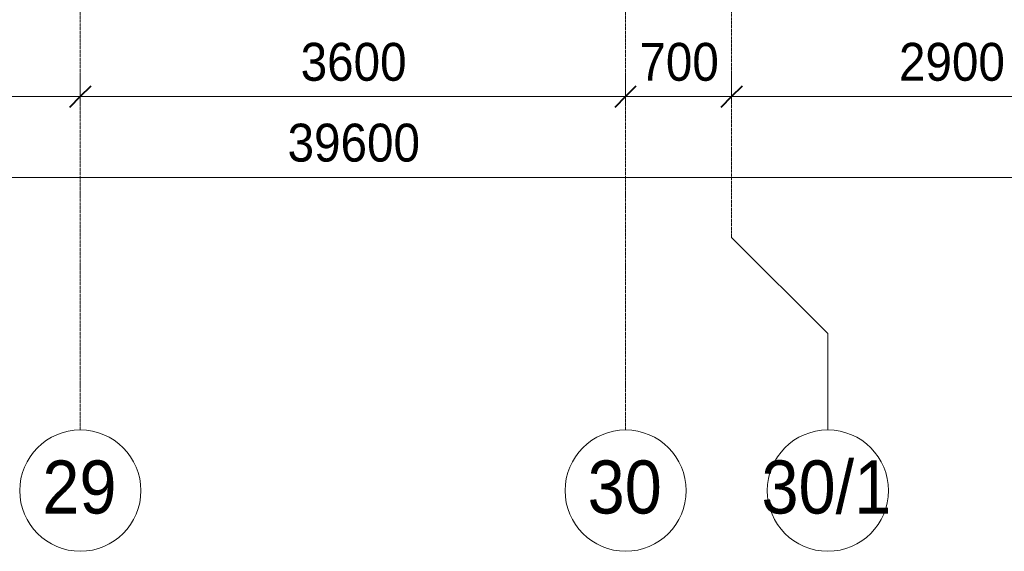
# Model space of a CAD drawing. Header units: millimetres. Extents: x 5617 to 110067, y 7718 to 195801.
# Tile 44 of 81: x 47262 to 53763, y 11226 to 14731. Entities that reach past the tile are written whole.
import ezdxf

# ---------------------------------------------------------------- set-up
doc = ezdxf.new("R2010")
doc.units = ezdxf.units.MM
doc.linetypes.add('Линия сетки', pattern=[25, 20, -2.5, 0, -2.5])
for name, color, linetype, lineweight in [('Оси', 7, 'Continuous', 9), ('Размеры', 7, 'Continuous', 9), ('Размеры-100', 7, 'Continuous', 9)]:
    doc.layers.add(name, color=color, linetype=linetype, lineweight=lineweight)
doc.styles.add('Arial', font='arial.ttf', dxfattribs={"width": 0.9, "height": 250})
doc.styles.add('Arial_1', font='arial.ttf', dxfattribs={"width": 0.9, "height": 350})
doc.dimstyles.new('Основной_2_5_мм', dxfattribs={"dimscale": 304.8, "dimtxt": 255.06485, "dimasz": 0.463911, "dimexe": 0.492126, "dimexo": 0.492126, "dimgap": 0.098425, "dimtad": 1, "dimdec": 0, "dimdsep": 46, "dimtxsty": 'Arial', "dimblk1": 'OBLIQUE', "dimblk2": 'OBLIQUE', "dimsah": 1, "dimcen": 0.09, "dimdle": 0.492126, "dimazin": 2, "dimtfac": 1, "dimtdec": 4, "dimtix": 1, "dimtmove": 0, "dimatfit": 3, "dimfxl": 1, "dimtvp": 1, "dimtolj": 1, "dimtzin": 0, "dimlwd": 20, "dimlwe": 20, "dimarcsym": 2})

# ---------------------------------------------------------------- blocks, each defined once
blk = doc.blocks.new('Ось сетки - Круг_Ø8 мм-6577-МКСС_К4_L14_48_300_')
at = {"layer": 'Оси', "lineweight": 20}
for start, end in [(360, 180), (180, 360)]:
    blk.add_arc((0, 0), 4, start, end, dxfattribs=at)
blk = doc.blocks.new('DIMBLOCK6-МКСС_К4_L14_48_300_')
at = {"layer": 'Размеры-100', "lineweight": 20, "transparency": 16777216}
for p, q in [((44062.7, 14223.5), (44062.7, 14373.5)), ((47662.7, 14223.5), (47662.7, 14373.5)), ((44062.7, 14223.5), (47662.7, 14223.5)), ((44062.7, 14223.5), (44062.7, 14173.5)), ((47662.7, 14223.5), (47662.7, 14173.5))]:
    blk.add_line(p, q, dxfattribs=at)
at = {"layer": 'Размеры-100', "lineweight": 40, "transparency": 16777216}
for p, q in [((44062.7, 14223.5), (44133.4, 14294.2)), ((47662.7, 14223.5), (47733.4, 14294.2)), ((44062.7, 14223.5), (43992, 14152.8)), ((47662.7, 14223.5), (47592, 14152.8))]:
    blk.add_line(p, q, dxfattribs=at)
at = {"layer": 'Размеры-100', "color": 0, "lineweight": 20, "transparency": 16777216, "insert": (45517.4, 14578.1), "char_height": 250, "width": 828.765, "attachment_point": 1, "line_spacing_factor": 0.941778, "style": 'Arial'}
blk.add_mtext('3600', dxfattribs=at)
blk = doc.blocks.new('_Oblique')
at = {"color": 0, "linetype": 'ByBlock', "lineweight": -2}
blk.add_line((-0.5, -0.5), (0.5, 0.5), dxfattribs=at)
blk = doc.blocks.new('DIMBLOCK7-МКСС_К4_L14_48_300_')
at = {"layer": 'Размеры-100', "lineweight": 20, "transparency": 16777216}
for p, q in [((47662.7, 14223.5), (47662.7, 14373.5)), ((51262.7, 14223.5), (51262.7, 14373.5)), ((47662.7, 14223.5), (51262.7, 14223.5)), ((47662.7, 14223.5), (47662.7, 14173.5)), ((51262.7, 14223.5), (51262.7, 14173.5))]:
    blk.add_line(p, q, dxfattribs=at)
at = {"layer": 'Размеры-100', "lineweight": 40, "transparency": 16777216}
for p, q in [((47662.7, 14223.5), (47733.4, 14294.2)), ((51262.7, 14223.5), (51333.4, 14294.2)), ((47662.7, 14223.5), (47592, 14152.8)), ((51262.7, 14223.5), (51192, 14152.8))]:
    blk.add_line(p, q, dxfattribs=at)
at = {"layer": 'Размеры-100', "color": 0, "lineweight": 20, "transparency": 16777216, "insert": (49117.4, 14578.1), "char_height": 250, "width": 828.765, "attachment_point": 1, "line_spacing_factor": 0.941778, "style": 'Arial'}
blk.add_mtext('3600', dxfattribs=at)
blk = doc.blocks.new('DIMBLOCK8-МКСС_К4_L14_48_300_')
at = {"layer": 'Размеры-100', "lineweight": 20, "transparency": 16777216}
for p, q in [((51262.7, 14223.5), (51262.7, 14373.5)), ((51962.7, 14223.5), (51962.7, 14373.5)), ((51262.7, 14223.5), (51962.7, 14223.5)), ((51262.7, 14223.5), (51262.7, 14173.5)), ((51962.7, 14223.5), (51962.7, 14173.5))]:
    blk.add_line(p, q, dxfattribs=at)
at = {"layer": 'Размеры-100', "lineweight": 40, "transparency": 16777216}
for p, q in [((51262.7, 14223.5), (51333.4, 14294.2)), ((51962.7, 14223.5), (52033.4, 14294.2)), ((51262.7, 14223.5), (51192, 14152.8)), ((51962.7, 14223.5), (51892, 14152.8))]:
    blk.add_line(p, q, dxfattribs=at)
at = {"layer": 'Размеры-100', "color": 0, "lineweight": 20, "transparency": 16777216, "insert": (51353.7, 14578.1), "char_height": 250, "width": 621.573, "attachment_point": 1, "line_spacing_factor": 0.941778, "style": 'Arial'}
blk.add_mtext('700', dxfattribs=at)
blk = doc.blocks.new('DIMBLOCK9-МКСС_К4_L14_48_300_')
at = {"layer": 'Размеры-100', "lineweight": 20, "transparency": 16777216}
for p, q in [((51962.7, 14223.5), (51962.7, 14373.5)), ((54862.7, 14223.5), (54862.7, 14373.5)), ((51962.7, 14223.5), (54862.7, 14223.5)), ((51962.7, 14223.5), (51962.7, 14173.5)), ((54862.7, 14223.5), (54862.7, 14173.5))]:
    blk.add_line(p, q, dxfattribs=at)
at = {"layer": 'Размеры-100', "lineweight": 40, "transparency": 16777216}
for p, q in [((51962.7, 14223.5), (52033.4, 14294.2)), ((54862.7, 14223.5), (54933.4, 14294.2)), ((51962.7, 14223.5), (51892, 14152.8)), ((54862.7, 14223.5), (54792, 14152.8))]:
    blk.add_line(p, q, dxfattribs=at)
at = {"layer": 'Размеры-100', "color": 0, "lineweight": 20, "transparency": 16777216, "insert": (53067.4, 14578.1), "char_height": 250, "width": 828.765, "attachment_point": 1, "line_spacing_factor": 0.941778, "style": 'Arial'}
blk.add_mtext('2900', dxfattribs=at)
blk = doc.blocks.new('DIMBLOCK16-МКСС_К4_L14_48_300_')
at = {"layer": 'Размеры-100', "lineweight": 20, "transparency": 16777216}
for p, q in [((29662.7, 13690.7), (29662.7, 13840.7)), ((69262.7, 13690.7), (69262.7, 13840.7)), ((29512.7, 13690.7), (69412.7, 13690.7)), ((29662.7, 13690.7), (29662.7, 13640.7)), ((69262.7, 13690.7), (69262.7, 13640.7))]:
    blk.add_line(p, q, dxfattribs=at)
at = {"layer": 'Размеры-100', "lineweight": 40, "transparency": 16777216}
for p, q in [((29662.7, 13690.7), (29733.4, 13761.4)), ((69262.7, 13690.7), (69333.4, 13761.4)), ((29662.7, 13690.7), (29592, 13620)), ((69262.7, 13690.7), (69192, 13620))]:
    blk.add_line(p, q, dxfattribs=at)
at = {"layer": 'Размеры-100', "color": 0, "lineweight": 20, "transparency": 16777216, "insert": (49031.1, 14045.3), "char_height": 250, "width": 1035.956, "attachment_point": 1, "line_spacing_factor": 0.941778, "style": 'Arial'}
blk.add_mtext('39600', dxfattribs=at)

msp = doc.modelspace()

# ---------------------------------------------------------------- linework, layer by layer
at = {"layer": 'Оси', "linetype": 'Линия сетки'}
for p, q in [((47662.7, 12025.7), (47662.7, 33150)), ((51262.7, 12025.7), (51262.7, 33150)), ((51962.7, 13295.7), (51962.7, 33150))]:
    msp.add_line(p, q, dxfattribs=at)
at = {"layer": 'Оси'}
for p, q in [((51962.7, 13295.7), (52597.7, 12660.7)), ((52597.7, 12660.7), (52597.7, 12025.7))]:
    msp.add_line(p, q, dxfattribs=at)

# ---------------------------------------------------------------- block references
at = {"layer": 'Оси', "lineweight": 20, "xscale": 99.99999999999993, "yscale": 99.99999999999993, "zscale": 99.99999999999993}
for p in [(47662.7, 11625.7), (51262.7, 11625.7), (52597.7, 11625.7)]:
    msp.add_blockref('Ось сетки - Круг_Ø8 мм-6577-МКСС_К4_L14_48_300_', p, dxfattribs=at)

# ---------------------------------------------------------------- texts
at = {"layer": 'Оси', "char_height": 350, "attachment_point": 1, "style": 'Arial_1'}
for s, insert, width in [('29', (47412.1, 11824.7), 606.076), ('30', (51012.1, 11824.7), 606.076), ('30/1', (52159.5, 11824.7), 1060.633)]:
    msp.add_mtext(s, dxfattribs=dict(at, insert=insert, width=width))

# ---------------------------------------------------------------- dimensions: what is measured, and where the dimension line sits
at = {"layer": 'Размеры', "lineweight": 20}
for base, p1, p2, override, picture, middle in [((47662.7, 14223.5), (44062.7, 14323.5), (47662.7, 14323.5), {"dimpost": '<>', "dimfxl": 3600}, 'DIMBLOCK6-МКСС_К4_L14_48_300_', (45862.7, 14381.3)), ((51262.7, 14223.5), (47662.7, 14323.5), (51262.7, 14323.5), {"dimpost": '<>', "dimfxl": 3600}, 'DIMBLOCK7-МКСС_К4_L14_48_300_', (49462.7, 14381.3)), ((51962.7, 14223.5), (51262.7, 14323.5), (51962.7, 14323.5), {"dimpost": '<>', "dimfxl": 700}, 'DIMBLOCK8-МКСС_К4_L14_48_300_', (51612.7, 14381.2)), ((54862.7, 14223.5), (51962.7, 14323.5), (54862.7, 14323.5), {"dimpost": '<>', "dimfxl": 2900}, 'DIMBLOCK9-МКСС_К4_L14_48_300_', (53412.7, 14381.2)), ((69262.7, 13690.7), (29662.7, 13790.7), (69262.7, 13790.7), {"dimpost": '<>', "dimfxl": 39600}, 'DIMBLOCK16-МКСС_К4_L14_48_300_', (49462.7, 13848.4))]:
    dim = msp.add_linear_dim(base=base, p1=p1, p2=p2, dimstyle='Основной_2_5_мм', override=override, dxfattribs=at)
    dim.commit()
    dim.dimension.update_dxf_attribs({"geometry": picture, "text_midpoint": middle})

doc.saveas('drawing.dxf')
